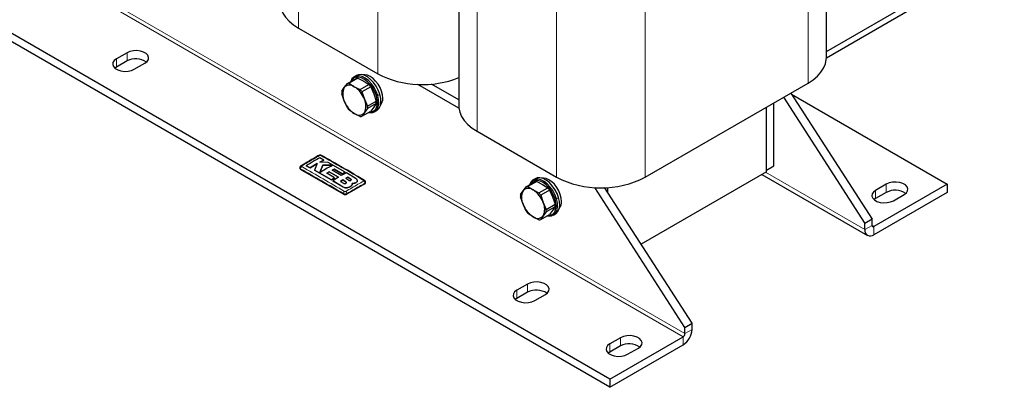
# Model space of a CAD drawing. Header units: millimetres. Extents: x 5 to 418, y 2 to 292.
# Tile 17 of 41: x 226 to 304, y 50 to 79. Entities that reach past the tile are written whole.
import ezdxf

# ---------------------------------------------------------------- set-up
doc = ezdxf.new("R2010")
doc.units = ezdxf.units.MM

msp = doc.modelspace()

# ---------------------------------------------------------------- linework, layer by layer
at = {"color": 7, "linetype": 'Continuous', "lineweight": 18}
for p, q in [((247.6674, 102.7257), (247.6674, 78.2295)), ((253.9465, 99.1009), (253.9465, 74.6046)), ((287.9866, 98.3743), (287.9866, 73.878)), ((261.8095, 94.5616), (261.8095, 70.0654)), ((268.0886, 90.9368), (268.0886, 66.4406)), ((275.1031, 90.9368), (275.1031, 66.4406)), ((278.2427, 54.0704), (228.4624, 82.808)), ((278.1013, 53.8255), (228.321, 82.5631)), ((233.2707, 75.7869), (233.2707, 75.1336)), ((234.1192, 76.2767), (234.1192, 75.6235)), ((253.8362, 72.8652), (253.9451, 72.8927)), ((254.1148, 72.9907), (253.9451, 72.8927)), ((247.8371, 67.0513), (247.8371, 67.1023)), ((251.8143, 66.2784), (251.8143, 66.2751)), ((284.6348, 66.8228), (292.4838, 62.2917)), ((251.2068, 65.6622), (251.2068, 65.6589)), ((251.4305, 66.0625), (251.4305, 66.0592)), ((252.9283, 65.9083), (252.9283, 65.9593)), ((294.1809, 65.8838), (294.1809, 65.2306)), ((251.2312, 65.0919), (251.2312, 65.1429)), ((251.5141, 65.0919), (251.5141, 65.1429)), ((267.9784, 64.7011), (268.0872, 64.7286)), ((268.2569, 64.8266), (268.0872, 64.7286)), ((293.3323, 65.394), (293.3323, 64.7408)), ((292.4838, 62.2917), (293.0495, 62.6182)), ((293.0495, 62.6182), (293.1909, 62.5366)), ((293.1909, 62.5366), (293.1909, 61.8833)), ((265.7976, 57.9892), (265.7976, 57.3359)), ((264.9491, 57.4993), (264.9491, 56.8461)), ((278.1013, 53.1723), (278.1013, 53.8255)), ((278.2427, 54.0704), (278.8084, 54.397)), ((272.303, 53.254), (272.303, 52.6008)), ((273.1515, 53.7439), (273.1515, 53.0906))]:
    msp.add_line(p, q, dxfattribs=at)
at = {"color": 7, "linetype": 'Continuous', "lineweight": 25}
for p, q in [((289.4394, 75.9027), (289.4394, 100.399)), ((260.3568, 96.5863), (260.3568, 72.0901)), ((289.4394, 76.3737), (303.5147, 84.4992)), ((289.4393, 75.8837), (303.5147, 84.0093)), ((272.303, 50.4782), (222.5227, 79.2158)), ((272.303, 49.825), (222.5227, 78.5626)), ((247.6674, 78.2295), (253.9465, 74.6046)), ((234.1192, 76.2767), (233.2707, 75.7869)), ((234.1192, 75.6235), (233.2707, 75.1336)), ((233.2707, 75.1336), (233.1532, 75.0521)), ((234.6849, 74.9705), (235.5334, 75.4603)), ((251.5435, 73.8462), (252.2362, 74.246)), ((252.3804, 74.2589), (251.6876, 73.859)), ((252.2698, 74.4792), (252.1, 74.3812)), ((252.3804, 74.2589), (252.8434, 74.0244)), ((252.8434, 74.0244), (253.2497, 73.7571)), ((251.1089, 73.2277), (251.2978, 73.5205)), ((251.2978, 73.5205), (251.5435, 73.8462)), ((251.6876, 73.859), (252.0939, 73.5917)), ((252.0939, 73.5917), (252.5569, 73.3572)), ((252.5569, 73.3572), (253.2497, 73.7571)), ((253.3938, 73.5778), (252.7011, 73.1779)), ((253.3938, 73.5778), (253.6395, 73.0341)), ((260.3675, 71.9017), (257.1274, 73.7722)), ((260.3568, 72.5611), (258.2114, 73.7996)), ((275.1031, 66.4406), (287.9866, 73.878)), ((251.2978, 72.459), (251.1089, 73.0356)), ((251.5435, 71.9153), (251.2978, 72.459)), ((252.7011, 73.1779), (252.89, 72.6014)), ((252.89, 72.6014), (253.1357, 72.0577)), ((253.1357, 72.0577), (253.8284, 72.4576)), ((253.6395, 73.0341), (253.8284, 72.4576)), ((286.0499, 72.76), (292.4838, 62.7816)), ((286.6156, 73.0866), (293.0495, 63.1082)), ((286.6768, 72.9916), (298.9892, 65.8838)), ((252.0939, 71.4687), (251.6876, 71.736)), ((253.1357, 71.8655), (252.89, 71.5399)), ((253.8284, 72.2654), (253.1357, 71.8655)), ((253.6395, 71.9726), (253.3938, 71.647)), ((253.8284, 72.2654), (253.6395, 71.9726)), ((253.6999, 71.6099), (253.8696, 71.7079)), ((284.7056, 67.0025), (284.7056, 71.984)), ((284.7056, 66.8637), (284.7056, 71.984)), ((285.2713, 67.3291), (285.2713, 72.3105)), ((252.5569, 71.2342), (252.0939, 71.4687)), ((252.7011, 71.2471), (253.3938, 71.647)), ((252.89, 71.5399), (252.7011, 71.2471)), ((261.8095, 70.0654), (268.0886, 66.4406)), ((249.6711, 67.7939), (249.36, 67.9623)), ((249.3694, 67.6341), (249.6711, 67.7939)), ((249.6711, 67.7907), (249.3694, 67.6309)), ((249.6711, 67.7939), (249.6711, 67.7907)), ((247.7785, 67.1837), (247.7785, 67.1329)), ((251.2312, 65.0919), (247.8371, 67.0513)), ((248.2833, 67.3414), (248.5942, 67.1737)), ((248.2833, 67.3414), (248.2833, 67.3381)), ((248.5942, 67.1705), (248.2833, 67.3381)), ((248.5942, 67.1737), (249.1569, 67.5154)), ((249.1569, 67.5121), (248.5942, 67.1705)), ((248.5942, 67.1737), (248.5942, 67.1705)), ((249.1569, 67.5154), (248.9366, 66.9868)), ((250.025, 67.6001), (249.3694, 67.6341)), ((249.6097, 67.3857), (249.371, 66.8098)), ((249.371, 66.8065), (249.6097, 67.3825)), ((250.3624, 67.378), (249.6097, 67.3857)), ((249.6097, 67.3857), (249.6097, 67.3825)), ((249.6097, 67.3825), (250.3624, 67.3747)), ((251.3823, 66.8255), (250.025, 67.6001)), ((250.3295, 66.9873), (250.4927, 67.0726)), ((250.4927, 67.0693), (250.3295, 66.984)), ((250.4927, 67.0726), (251.1269, 66.7024)), ((250.4927, 67.0726), (250.4927, 67.0693)), ((251.1269, 66.6991), (250.4927, 67.0693)), ((284.7056, 67.0025), (285.2713, 67.3291)), ((248.9366, 66.9868), (250.2802, 66.2213)), ((248.9366, 66.9868), (248.9366, 66.9836)), ((250.2802, 66.2181), (248.9366, 66.9836)), ((249.9267, 66.7471), (250.107, 66.8597)), ((250.107, 66.8564), (249.9267, 66.7439)), ((250.5353, 66.3922), (249.9267, 66.7471)), ((250.107, 66.8597), (250.8394, 66.4296)), ((250.107, 66.8597), (250.107, 66.8564)), ((250.8394, 66.4263), (250.107, 66.8564)), ((250.2802, 66.2213), (250.5353, 66.3922)), ((250.5353, 66.3889), (250.2802, 66.2181)), ((250.2802, 66.2213), (250.2802, 66.2181)), ((251.0621, 66.5571), (250.3295, 66.9873)), ((250.8394, 66.4296), (250.4039, 66.148)), ((250.5353, 66.3922), (250.5353, 66.3889)), ((251.1843, 66.2173), (251.004, 66.1069)), ((251.004, 66.1037), (251.1843, 66.214)), ((251.4806, 66.7673), (251.0621, 66.5571)), ((251.1269, 66.7024), (251.3823, 66.8255)), ((251.3823, 66.8222), (251.1269, 66.6991)), ((251.1269, 66.7024), (251.1269, 66.6991)), ((251.4305, 66.0625), (251.1843, 66.2173)), ((251.1843, 66.2173), (251.1843, 66.214)), ((251.1843, 66.214), (251.4305, 66.0592)), ((251.3823, 66.8255), (251.3823, 66.8222)), ((251.568, 66.4316), (251.4102, 66.3469)), ((251.4102, 66.3436), (251.568, 66.4284)), ((251.4102, 66.3469), (251.6564, 66.1922)), ((252.2287, 66.3162), (251.4806, 66.7673)), ((251.8143, 66.2784), (251.568, 66.4316)), ((251.568, 66.4316), (251.568, 66.4284)), ((251.568, 66.4284), (251.8143, 66.2751)), ((266.4119, 66.3151), (266.2422, 66.2172)), ((284.7056, 66.8637), (274.7804, 61.134)), ((284.3419, 66.6537), (292.691, 61.8338)), ((250.4039, 66.148), (251.2068, 65.6622)), ((250.4039, 66.148), (250.4039, 66.1447)), ((251.2068, 65.6589), (250.4039, 66.1447)), ((251.004, 66.1069), (251.2502, 65.9535)), ((252.9283, 65.9083), (251.5141, 65.0919)), ((251.5771, 65.6154), (251.5771, 65.6121)), ((251.9146, 65.8366), (251.9338, 65.9459)), ((251.9294, 65.9172), (251.9146, 65.8333)), ((251.9146, 65.8366), (251.9146, 65.8333)), ((251.9358, 65.9168), (251.9358, 65.9201)), ((252.2287, 66.0152), (252.2287, 66.0119)), ((252.3357, 66.1602), (252.3357, 66.1635)), ((252.9868, 65.99), (252.9868, 66.0407)), ((265.4399, 65.3565), (265.6857, 65.6821)), ((265.6857, 65.6821), (266.3784, 66.082)), ((266.5225, 66.0948), (265.8298, 65.695)), ((265.8298, 65.695), (266.236, 65.4276)), ((266.5225, 66.0948), (266.9856, 65.8603)), ((266.6991, 65.1931), (267.3918, 65.593)), ((266.9856, 65.8603), (267.3918, 65.593)), ((278.2427, 54.5604), (271.1146, 65.6154)), ((278.8084, 54.8869), (271.8962, 65.6072)), ((272.1616, 65.1955), (272.1616, 65.6206)), ((298.9892, 65.8838), (293.1909, 62.5366)), ((294.1809, 65.8838), (293.3323, 65.394)), ((298.9892, 65.8838), (298.9892, 65.2306)), ((265.251, 65.0636), (265.4399, 65.3565)), ((265.4399, 64.295), (265.251, 64.8715)), ((266.236, 65.4276), (266.6991, 65.1931)), ((267.5359, 65.4137), (266.8432, 65.0139)), ((266.8432, 65.0139), (267.0321, 64.4373)), ((267.5359, 65.4137), (267.7816, 64.87)), ((267.7816, 64.87), (267.9705, 64.2935)), ((298.9892, 65.2306), (293.1909, 61.8833)), ((293.3323, 64.7408), (293.2149, 64.6592)), ((294.1809, 65.2306), (293.3323, 64.7408)), ((294.7466, 64.5776), (295.5951, 65.0674)), ((265.6857, 63.7512), (265.4399, 64.295)), ((267.0321, 64.4373), (267.2778, 63.8936)), ((267.2778, 63.8936), (267.9705, 64.2935)), ((267.9705, 64.1013), (267.2778, 63.7014)), ((267.9705, 64.1013), (267.7816, 63.8085)), ((266.236, 63.3046), (265.8298, 63.572)), ((266.6991, 63.0701), (266.236, 63.3046)), ((266.8432, 63.083), (267.5359, 63.4829)), ((267.0321, 63.3758), (266.8432, 63.083)), ((267.2778, 63.7014), (267.0321, 63.3758)), ((267.7816, 63.8085), (267.5359, 63.4829)), ((267.8421, 63.4458), (268.0118, 63.5438)), ((293.0495, 63.1082), (292.4838, 62.7816)), ((293.0495, 62.6182), (293.0495, 63.1082)), ((292.4838, 62.2917), (292.4838, 62.7816)), ((265.7976, 57.9892), (264.9491, 57.4993)), ((265.7976, 57.3359), (264.9491, 56.8461)), ((266.3633, 56.6829), (267.2118, 57.1728)), ((264.9491, 56.8461), (264.8316, 56.7645)), ((278.2427, 54.5604), (278.8084, 54.8869)), ((278.2427, 54.0704), (278.2427, 54.5604)), ((278.8084, 54.397), (278.8084, 54.8869)), ((272.303, 50.4782), (278.1013, 53.8255)), ((273.1515, 53.7439), (272.303, 53.254)), ((272.303, 49.825), (278.1013, 53.1723)), ((273.1515, 53.0906), (272.303, 52.6008)), ((272.303, 52.6008), (272.1855, 52.5192)), ((273.7172, 52.4376), (274.5657, 52.9274)), ((272.303, 50.4782), (272.303, 49.825))]:
    msp.add_line(p, q, dxfattribs=at)
at = {"color": 7, "linetype": 'Continuous', "lineweight": 25, "flags": 128}
for points in [[(246.2146, 80.2542), (246.2237, 80.0813), (246.2959, 79.7381), (246.4392, 79.4023), (246.6516, 79.079), (246.93, 78.7729), (247.2702, 78.4883), (247.6674, 78.2295)], [(235.5334, 75.4603), (235.704, 75.5918), (235.8035, 75.7458), (235.8238, 75.9097), (235.7633, 76.0703), (235.6269, 76.2145), (235.4256, 76.3307), (235.1758, 76.4094), (234.8977, 76.4443), (234.6138, 76.4326), (234.3471, 76.3752), (234.1192, 76.2767)], [(233.2707, 75.7869), (233.1001, 75.6553), (233.0007, 75.5014), (232.9804, 75.3375), (233.0409, 75.1769), (233.1773, 75.0327), (233.3785, 74.9165), (233.6283, 74.8378), (233.9065, 74.8029), (234.1904, 74.8146), (234.4571, 74.872), (234.6849, 74.9705)], [(287.9866, 73.878), (288.3838, 74.1369), (288.724, 74.4214), (289.0024, 74.7276), (289.2148, 75.0509), (289.3581, 75.3866), (289.4303, 75.7298), (289.4394, 75.9027)], [(253.9451, 72.8927), (253.8224, 73.2195), (253.6535, 73.5351), (253.4469, 73.8236), (253.2128, 74.0706), (252.963, 74.2636), (252.71, 74.3931), (252.4666, 74.4526), (252.2449, 74.4389), (252.0561, 74.3529), (251.9096, 74.1988), (251.819, 74.0052)], [(253.8362, 72.8652), (253.7197, 73.1756), (253.5593, 73.4754), (253.3629, 73.7495), (253.1405, 73.9841), (252.9033, 74.1676), (252.663, 74.2906), (252.4317, 74.3471), (252.2211, 74.3341), (252.0417, 74.2524), (251.9025, 74.106), (251.8582, 74.0278)], [(254.1148, 72.9907), (253.9921, 73.3175), (253.8232, 73.633), (253.6166, 73.9215), (253.3825, 74.1685), (253.1327, 74.3616), (252.8797, 74.4911), (252.6363, 74.5505), (252.4146, 74.5369), (252.2698, 74.4792)], [(254.3425, 72.6853), (254.3177, 72.954), (254.2444, 73.2379), (254.1265, 73.5228), (253.9698, 73.7943), (253.7821, 74.0388), (253.5728, 74.2441), (253.3525, 74.4), (253.1322, 74.4985), (252.923, 74.5347), (252.7874, 74.5216)], [(253.2337, 71.5546), (253.3334, 71.5386), (253.555, 71.5522), (253.7439, 71.6382), (253.8904, 71.7923), (253.9873, 72.0067), (254.0296, 72.2707), (254.0153, 72.5711), (253.9451, 72.8927)], [(253.2729, 71.5772), (253.4657, 71.5917), (253.6451, 71.6734), (253.7843, 71.8198), (253.8763, 72.0235), (253.9166, 72.2743), (253.903, 72.5596), (253.8362, 72.8652)], [(253.8696, 71.7079), (253.9136, 71.7362), (254.0601, 71.8903), (254.157, 72.1047), (254.1993, 72.3687), (254.185, 72.669), (254.1148, 72.9907)], [(260.3568, 72.0901), (260.3658, 71.9172), (260.438, 71.574), (260.5814, 71.2383), (260.7938, 70.915), (261.0721, 70.6088), (261.4123, 70.3242), (261.8095, 70.0654)], [(268.0872, 64.7286), (267.9646, 65.0554), (267.7957, 65.371), (267.589, 65.6595), (267.3549, 65.9065), (267.1051, 66.0996), (266.8522, 66.2291), (266.6087, 66.2885), (266.3871, 66.2748), (266.1982, 66.1888), (266.0517, 66.0348), (265.9611, 65.8411)], [(268.2569, 64.8266), (268.1343, 65.1534), (267.9654, 65.4689), (267.7587, 65.7575), (267.5246, 66.0044), (267.2748, 66.1975), (267.0219, 66.327), (266.7785, 66.3865), (266.5568, 66.3728), (266.4119, 66.3151)], [(268.4846, 64.5213), (268.4598, 64.79), (268.3866, 65.0738), (268.2686, 65.3587), (268.1119, 65.6302), (267.9242, 65.8747), (267.715, 66.0801), (267.4947, 66.2359), (267.2744, 66.3344), (267.0651, 66.3706), (266.9295, 66.3576)], [(267.9784, 64.7011), (267.8619, 65.0116), (267.7014, 65.3113), (267.5051, 65.5854), (267.2827, 65.8201), (267.0454, 66.0035), (266.8051, 66.1265), (266.5738, 66.183), (266.3632, 66.17), (266.1838, 66.0883), (266.0447, 65.9419), (266.0004, 65.8637)], [(295.5951, 65.0674), (295.7657, 65.199), (295.8651, 65.3529), (295.8854, 65.5168), (295.8249, 65.6774), (295.6885, 65.8216), (295.4873, 65.9378), (295.2374, 66.0165), (294.9593, 66.0515), (294.6754, 66.0397), (294.4087, 65.9823), (294.1809, 65.8838)], [(267.3758, 63.3905), (267.4755, 63.3745), (267.6972, 63.3881), (267.886, 63.4741), (268.0325, 63.6282), (268.1294, 63.8426), (268.1717, 64.1066), (268.1574, 64.407), (268.0872, 64.7286)], [(267.4151, 63.4131), (267.6079, 63.4276), (267.7873, 63.5094), (267.9264, 63.6557), (268.0185, 63.8594), (268.0587, 64.1102), (268.0451, 64.3956), (267.9784, 64.7011)], [(268.0118, 63.5438), (268.0557, 63.5721), (268.2022, 63.7262), (268.2991, 63.9406), (268.3414, 64.2046), (268.3271, 64.505), (268.2569, 64.8266)], [(293.3323, 65.394), (293.1618, 65.2625), (293.0623, 65.1085), (293.042, 64.9446), (293.1025, 64.7841), (293.2389, 64.6398), (293.4402, 64.5237), (293.69, 64.4449), (293.9681, 64.41), (294.252, 64.4217), (294.5187, 64.4791), (294.7466, 64.5776)], [(267.2118, 57.1728), (267.3824, 57.3043), (267.4819, 57.4583), (267.5022, 57.6222), (267.4417, 57.7827), (267.3053, 57.9269), (267.104, 58.0431), (266.8542, 58.1219), (266.5761, 58.1568), (266.2922, 58.1451), (266.0255, 58.0876), (265.7976, 57.9892)], [(264.9491, 57.4993), (264.7785, 57.3678), (264.679, 57.2138), (264.6587, 57.0499), (264.7192, 56.8894), (264.8556, 56.7452), (265.0569, 56.629), (265.3067, 56.5502), (265.5849, 56.5153), (265.8688, 56.527), (266.1354, 56.5845), (266.3633, 56.6829)], [(274.5657, 52.9274), (274.7363, 53.059), (274.8358, 53.2129), (274.8561, 53.3768), (274.7956, 53.5374), (274.6592, 53.6816), (274.4579, 53.7978), (274.2081, 53.8765), (273.93, 53.9115), (273.6461, 53.8997), (273.3794, 53.8423), (273.1515, 53.7439)], [(272.303, 53.254), (272.1324, 53.1225), (272.033, 52.9685), (272.0126, 52.8046), (272.0732, 52.6441), (272.2096, 52.4998), (272.4108, 52.3837), (272.6606, 52.3049), (272.9388, 52.27), (273.2227, 52.2817), (273.4893, 52.3391), (273.7172, 52.4376)]]:
    msp.add_lwpolyline(points, dxfattribs=at)
at = {"color": 7, "linetype": 'Continuous', "lineweight": 25}
for centre, radius, start, end in [((234.8189, 74.3404), 1.4614, 55.297885, 118.60389), ((252.3596, 73.6791), 0.5802, 87.946526, 102.27251), ((257.4783, 81.5077), 7.7541, 242.904281, 291.790576), ((252.4602, 73.1316), 1.3548, 175.933337, 184.066663), ((252.3594, 72.9898), 1.1869, 153.43643, 206.56357), ((251.7322, 73.1491), 0.5716, 50.751832, 139.467204), ((251.6669, 73.2793), 0.5802, 87.946526, 102.27251), ((251.0178, 71.9116), 1.9952, 20.227114, 57.362029), ((250.8211, 71.8142), 2.3225, 35.956303, 41.63284), ((251.5138, 72.2141), 2.3225, 35.956303, 41.63284), ((253.1699, 73.1489), 1.9952, 200.227114, 237.362029), ((251.8284, 72.0706), 1.1869, 333.43643, 26.56357), ((252.4771, 72.3615), 1.3548, 355.933337, 4.066663), ((253.5557, 72.635), 0.7884, 320.63643, 3.663665), ((253.4235, 73.279), 2.3225, 215.956303, 221.63284), ((251.7843, 71.9616), 1.3548, 355.933337, 4.066663), ((252.4555, 71.9114), 0.5716, 230.751832, 319.467204), ((252.5777, 71.814), 0.5802, 267.946526, 282.27251), ((249.3103, 68.0833), 0.0697, 55.563162, 114.467155), ((247.8786, 67.1429), 0.1006, 185.694799, 245.625342), ((247.8939, 67.2663), 0.069, 55.218192, 114.711293), ((271.5959, 73.1849), 7.6018, 242.524312, 297.475688), ((252.8712, 66.1256), 0.0669, 62.680133, 125.641759), ((252.8868, 66), 0.1006, 294.374658, 354.305201), ((265.8744, 64.985), 0.5716, 50.751832, 139.467204), ((265.809, 65.1152), 0.5802, 87.946526, 102.27251), ((266.5017, 65.5151), 0.5802, 87.946526, 102.27251), ((265.6559, 64.05), 2.3225, 35.956303, 41.63284), ((251.3726, 65.3649), 0.3074, 242.609672, 297.390328), ((266.6024, 64.9676), 1.3548, 175.933337, 184.066663), ((266.5015, 64.8257), 1.1869, 153.43643, 206.56357), ((265.16, 63.7475), 1.9952, 20.227114, 57.362029), ((264.9632, 63.6501), 2.3225, 35.956303, 41.63284), ((294.8805, 63.9475), 1.4614, 55.297885, 118.60389), ((267.3121, 64.9848), 1.9952, 200.227114, 237.362029), ((265.9705, 63.9066), 1.1869, 333.43643, 26.56357), ((265.9265, 63.7975), 1.3548, 355.933337, 4.066663), ((266.6192, 64.1974), 1.3548, 355.933337, 4.066663), ((267.6978, 64.4709), 0.7884, 320.63643, 3.663665), ((267.5657, 65.1149), 2.3225, 215.956303, 221.63284), ((266.5977, 63.7473), 0.5716, 230.751832, 319.467204), ((266.7199, 63.6499), 0.5802, 267.946526, 282.27251), ((293.1357, 62.6043), 0.0873, 170.785963, 309.203285), ((292.9149, 62.2217), 0.4367, 170.785963, 309.203285), ((266.4973, 56.0529), 1.4614, 55.297885, 118.60389), ((277.2732, 54.4669), 1.5368, 302.605478, 357.394522), ((277.9356, 54.0844), 0.3074, 302.605478, 357.394522), ((273.8512, 51.8076), 1.4614, 55.297885, 118.60389)]:
    msp.add_arc(centre, radius, start, end, dxfattribs=at)
at = {"color": 7, "linetype": 'Continuous', "lineweight": 18}
for centre, radius, start, end in [((249.475, 68.0837), 0.0693, 64.386978, 124.524971), ((248.0504, 67.095), 0.2135, 123.322552, 178.058611), ((252.7149, 65.952), 0.2135, 1.961622, 56.680543), ((251.4488, 65.1301), 0.218, 123.127827, 176.6323), ((251.2965, 65.1301), 0.2179, 3.347507, 56.869306)]:
    msp.add_arc(centre, radius, start, end, dxfattribs=at)
at = {"color": 7, "linetype": 'Continuous', "lineweight": 25}
for points, knots in [([(249.2815, 68.1466), (249.2609, 68.135), (248.7889, 67.8698), (248.3166, 67.5922), (247.8649, 67.3266)], [0, 0, 0, 0, 0.0437347, 1, 1, 1, 1]), ([(249.36, 67.9623), (249.2128, 67.8811), (248.8539, 67.6831), (248.495, 67.4681), (248.2833, 67.3414)], [0, 0, 0, 0, 0.4103295, 1, 1, 1, 1]), ([(249.5032, 68.1458), (249.5013, 68.1473), (249.4846, 68.1609), (249.4382, 68.1721), (249.3674, 68.1773), (249.3106, 68.165), (249.2851, 68.1479), (249.2821, 68.1459)], [0, 0, 0, 0, 0.0314747, 0.2834631, 0.5952218, 0.9527506, 1, 1, 1, 1]), ([(252.9004, 66.183), (252.1789, 66.6085), (251.0467, 67.2761), (249.9145, 67.9136), (249.5039, 68.1448)], [0, 0, 0, 0, 0.63732396, 1, 1, 1, 1]), ([(247.8654, 67.3281), (247.8631, 67.3271), (247.8419, 67.3179), (247.8117, 67.2856), (247.7826, 67.236), (247.7809, 67.1999), (247.7801, 67.1838)], [0, 0, 0, 0, 0.0428539, 0.3934316, 0.7296541, 1, 1, 1, 1]), ([(249.371, 66.8098), (249.5182, 66.907), (249.8486, 67.1252), (250.1791, 67.2878), (250.3624, 67.378)], [0, 0, 0, 0, 0.4454775, 1, 1, 1, 1]), ([(251.6564, 66.1922), (251.6662, 66.1871), (251.6857, 66.1768), (251.723, 66.1694), (251.761, 66.1692), (251.7963, 66.1766), (251.8247, 66.1905), (251.8429, 66.2095), (251.8491, 66.2313), (251.8424, 66.2535), (251.8281, 66.2692), (251.8169, 66.2766), (251.8143, 66.2784)], [0, 0, 0, 0, 0.107578, 0.2151551, 0.3227414, 0.4302646, 0.5376806, 0.6449866, 0.752213, 0.8594107, 0.9666405, 1, 1, 1, 1]), ([(251.8143, 66.2751), (251.8221, 66.2691), (251.8378, 66.2571), (251.8475, 66.2397), (251.8459, 66.2301), (251.8456, 66.2277)], [0, 0, 0, 0, 0.42963026, 0.85927491, 1, 1, 1, 1]), ([(252.2287, 66.0152), (252.2549, 66.0332), (252.3072, 66.0692), (252.3401, 66.1397), (252.333, 66.2118), (252.2914, 66.2728), (252.2465, 66.3039), (252.2287, 66.3162)], [0, 0, 0, 0, 0.21459, 0.4291787, 0.6437975, 0.8584406, 1, 1, 1, 1]), ([(251.2068, 65.6622), (251.2364, 65.6473), (251.2955, 65.6175), (251.4082, 65.5988), (251.5051, 65.6005), (251.5589, 65.6117), (251.5771, 65.6154)], [0, 0, 0, 0, 0.2851253, 0.5702516, 0.8553553, 1, 1, 1, 1]), ([(251.5771, 65.6121), (251.5405, 65.6057), (251.4674, 65.5929), (251.3517, 65.6026), (251.2636, 65.6275), (251.2211, 65.651), (251.2068, 65.6589)], [0, 0, 0, 0, 0.285052, 0.570102, 0.8551915, 1, 1, 1, 1]), ([(251.2502, 65.9535), (251.2613, 65.9477), (251.2836, 65.9363), (251.3261, 65.9288), (251.3695, 65.9298), (251.4098, 65.9397), (251.4422, 65.9572), (251.4631, 65.9804), (251.4703, 66.0067), (251.4627, 66.0332), (251.4464, 66.0517), (251.4336, 66.0604), (251.4305, 66.0625)], [0, 0, 0, 0, 0.1073587, 0.214721, 0.322003, 0.4292233, 0.5364373, 0.6436973, 0.7510459, 0.8585026, 0.9660513, 1, 1, 1, 1]), ([(251.4305, 66.0592), (251.4395, 66.0522), (251.4574, 66.0382), (251.4685, 66.0176), (251.4667, 66.006), (251.4663, 66.0032)], [0, 0, 0, 0, 0.4302445, 0.8604885, 1, 1, 1, 1]), ([(251.5771, 65.6154), (251.6311, 65.6301), (251.7391, 65.6594), (251.8585, 65.7392), (251.8964, 65.8049), (251.9146, 65.8366)], [0, 0, 0, 0, 0.3407821, 0.6815687, 1, 1, 1, 1]), ([(251.9146, 65.8333), (251.8947, 65.7994), (251.8548, 65.7316), (251.7322, 65.6536), (251.6276, 65.6256), (251.5771, 65.6121)], [0, 0, 0, 0, 0.3408172, 0.6816417, 1, 1, 1, 1]), ([(251.9338, 65.9459), (251.9774, 65.9468), (252.0645, 65.9486), (252.1649, 65.9784), (252.212, 66.0055), (252.2287, 66.0152)], [0, 0, 0, 0, 0.3919653, 0.7839447, 1, 1, 1, 1]), ([(252.2287, 66.0119), (252.1969, 65.9951), (252.1332, 65.9616), (252.0252, 65.9422), (251.9578, 65.9425), (251.9338, 65.9426)], [0, 0, 0, 0, 0.3915997, 0.7831923, 1, 1, 1, 1]), ([(252.3311, 66.1604), (252.3311, 66.1443), (252.331, 66.1043), (252.2908, 66.0522), (252.2464, 66.0234), (252.2287, 66.0119)], [0, 0, 0, 0, 0.28823952, 0.71724855, 1, 1, 1, 1]), ([(252.9855, 66.0405), (252.986, 66.0433), (252.9895, 66.0659), (252.9753, 66.1068), (252.9452, 66.1527), (252.9175, 66.1773), (252.9011, 66.1855), (252.9004, 66.1858)], [0, 0, 0, 0, 0.0473154, 0.3874634, 0.6881179, 0.9868842, 1, 1, 1, 1])]:
    msp.add_open_spline(points, degree=3, knots=knots, dxfattribs=at)
at = {"color": 7, "linetype": 'Continuous', "lineweight": 18}
for points, knots in [([(249.3498, 68.1407), (249.1874, 68.0506), (248.8626, 67.8704), (248.3905, 67.5976), (248.0823, 67.4125), (247.9332, 67.323)], [0, 0, 0, 0, 0.3404987, 0.6810489, 1, 1, 1, 1]), ([(249.4357, 68.1408), (249.4323, 68.1424), (249.4237, 68.1465), (249.4065, 68.1503), (249.386, 68.151), (249.3657, 68.148), (249.3551, 68.1431), (249.3498, 68.1407)], [0, 0, 0, 0, 0.140567, 0.3553278, 0.5708439, 0.7860438, 1, 1, 1, 1]), ([(252.8322, 66.18), (252.2718, 66.5159), (251.1511, 67.1878), (250.0075, 67.8231), (249.4357, 68.1408)], [0, 0, 0, 0, 0.500039, 1, 1, 1, 1]), ([(247.8371, 67.1023), (247.8231, 67.1123), (247.795, 67.1323), (247.7776, 67.1623), (247.7803, 67.1795), (247.781, 67.1837)], [0, 0, 0, 0, 0.4290253, 0.8580652, 1, 1, 1, 1]), ([(251.2312, 65.1429), (250.6656, 65.4757), (249.5342, 66.1414), (248.4028, 66.782), (247.8371, 67.1023)], [0, 0, 0, 0, 0.499961, 1, 1, 1, 1]), ([(247.9332, 67.323), (247.9303, 67.321), (247.923, 67.316), (247.9162, 67.3059), (247.9151, 67.2941), (247.9204, 67.2824), (247.9289, 67.2764), (247.9332, 67.2734)], [0, 0, 0, 0, 0.1406569, 0.3555038, 0.5710329, 0.7861716, 1, 1, 1, 1]), ([(247.9332, 67.2734), (248.4936, 66.9491), (249.6143, 66.3005), (250.7579, 65.6419), (251.3297, 65.3126)], [0, 0, 0, 0, 0.50003916, 1, 1, 1, 1]), ([(251.4156, 65.3126), (251.578, 65.4063), (251.9028, 65.5936), (252.3749, 65.8661), (252.6831, 66.0443), (252.8322, 66.1304)], [0, 0, 0, 0, 0.3404988, 0.6810495, 1, 1, 1, 1]), ([(252.9283, 65.9593), (252.7779, 65.8742), (252.467, 65.6984), (251.9956, 65.4264), (251.6746, 65.2374), (251.5141, 65.1429)], [0, 0, 0, 0, 0.3189779, 0.6594763, 1, 1, 1, 1]), ([(252.8322, 66.1304), (252.8351, 66.1323), (252.8424, 66.1371), (252.8491, 66.147), (252.8503, 66.1589), (252.845, 66.1706), (252.8364, 66.1769), (252.8322, 66.18)], [0, 0, 0, 0, 0.1406564, 0.3555028, 0.5710316, 0.7861708, 1, 1, 1, 1]), ([(252.9843, 66.0407), (252.9843, 66.032), (252.9842, 66.0103), (252.9623, 65.9817), (252.9379, 65.9657), (252.9283, 65.9593)], [0, 0, 0, 0, 0.2875097, 0.7171757, 1, 1, 1, 1]), ([(251.5141, 65.1429), (251.4966, 65.1345), (251.4617, 65.1179), (251.3949, 65.1074), (251.3271, 65.1097), (251.2703, 65.1229), (251.2423, 65.1372), (251.2312, 65.1429)], [0, 0, 0, 0, 0.2146728, 0.4293525, 0.6440267, 0.8586958, 1, 1, 1, 1]), ([(251.3297, 65.3126), (251.3331, 65.3109), (251.3416, 65.3066), (251.3588, 65.3026), (251.3794, 65.302), (251.3996, 65.3051), (251.4103, 65.3101), (251.4156, 65.3126)], [0, 0, 0, 0, 0.1405668, 0.3553275, 0.5708435, 0.7860436, 1, 1, 1, 1])]:
    msp.add_open_spline(points, degree=3, knots=knots, dxfattribs=at)

doc.saveas('drawing.dxf')
